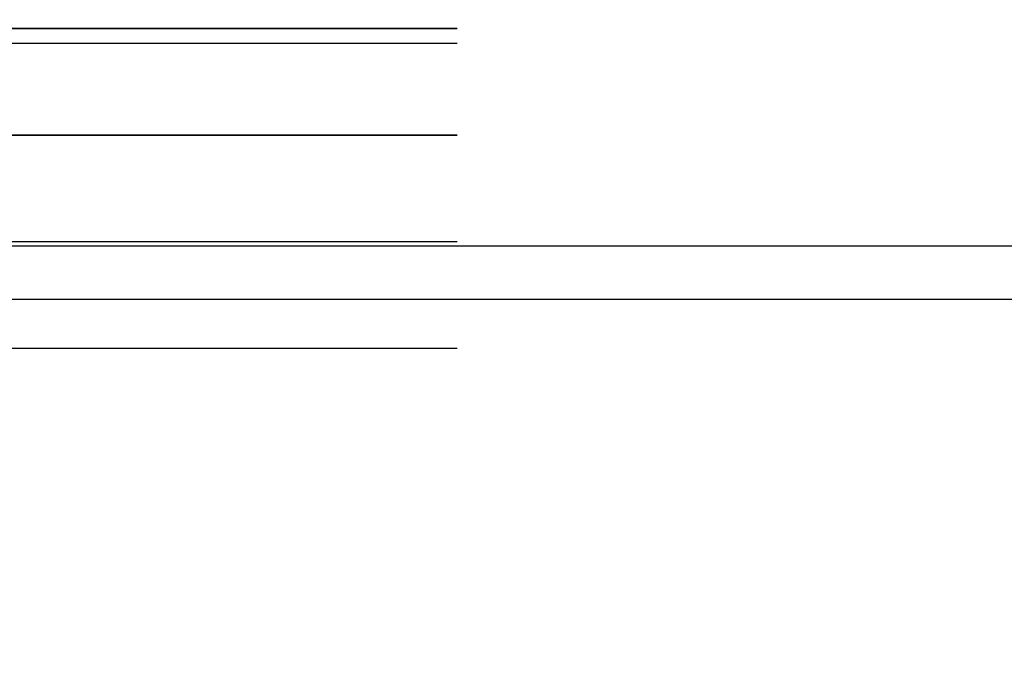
# Model space of a CAD drawing. Header units: millimetres. Extents: x -630 to 192, y -7 to 1615.
# Tile 183 of 249: x -490 to -466, y 1503 to 1520. Entities that reach past the tile are written whole.
import ezdxf

# ---------------------------------------------------------------- set-up
doc = ezdxf.new("R2010")
doc.units = ezdxf.units.MM
doc.header["$MEASUREMENT"] = 0
doc.layers.add('OVIDIO 160x80x72h', color=7, linetype='Continuous')

msp = doc.modelspace()

# ---------------------------------------------------------------- linework, layer by layer
at = {"layer": 'OVIDIO 160x80x72h', "extrusion": (1, 0, 0)}
for points in [[(1522.161, 679.061), (1522.082, 679.022), (1522, 678.985), (1521.917, 678.949), (1521.833, 678.915), (1521.747, 678.882), (1521.659, 678.852), (1521.571, 678.823), (1521.481, 678.795), (1521.389, 678.77), (1521.297, 678.747), (1521.203, 678.726), (1521.108, 678.707), (1521.012, 678.69), (1520.915, 678.676), (1520.817, 678.664), (1520.719, 678.654), (1520.62, 678.647), (1520.52, 678.642), (1520.419, 678.639), (1520.318, 678.639), (1520.217, 678.642), (1520.116, 678.647), (1520.014, 678.655), (1519.912, 678.665), (1519.81, 678.679), (1519.709, 678.694), (1519.607, 678.713), (1519.506, 678.734), (1519.406, 678.757), (1519.306, 678.784), (1519.206, 678.813), (1519.108, 678.844), (1519.01, 678.878), (1518.913, 678.915), (1518.817, 678.954), (1518.723, 678.995), (1518.629, 679.039), (1518.537, 679.085), (1518.446, 679.133), (1518.357, 679.184), (1518.269, 679.237), (1518.183, 679.291), (1518.099, 679.348), (1518.016, 679.407), (1517.935, 679.467), (1517.856, 679.529), (1517.78, 679.593), (1517.705, 679.659), (1517.632, 679.726), (1517.561, 679.794), (1517.492, 679.864), (1517.425, 679.935), (1517.361, 680.007), (1517.298, 680.08), (1517.238, 680.154), (1517.18, 680.229), (1517.124, 680.305), (1517.071, 680.381), (1517.019, 680.458), (1516.97, 680.536), (1516.923, 680.614), (1516.878, 680.692), (1516.835, 680.771), (1516.795, 680.85)], [(1516.795, 680.85), (1516.835, 680.771), (1516.878, 680.692), (1516.923, 680.614), (1516.97, 680.536), (1517.019, 680.458), (1517.071, 680.381), (1517.124, 680.305), (1517.18, 680.229), (1517.238, 680.154), (1517.298, 680.08), (1517.361, 680.007), (1517.425, 679.935), (1517.492, 679.864), (1517.561, 679.794), (1517.632, 679.726), (1517.705, 679.659), (1517.78, 679.593), (1517.856, 679.529), (1517.935, 679.467), (1518.016, 679.407), (1518.099, 679.348), (1518.183, 679.291), (1518.269, 679.237), (1518.357, 679.184), (1518.446, 679.133), (1518.537, 679.085), (1518.629, 679.039), (1518.723, 678.995), (1518.817, 678.954), (1518.913, 678.915), (1519.01, 678.878), (1519.108, 678.844), (1519.206, 678.813), (1519.306, 678.784), (1519.406, 678.757), (1519.506, 678.734), (1519.607, 678.713), (1519.709, 678.694), (1519.81, 678.679), (1519.912, 678.665), (1520.014, 678.655), (1520.116, 678.647), (1520.217, 678.642), (1520.318, 678.639), (1520.419, 678.639), (1520.52, 678.642), (1520.62, 678.647), (1520.719, 678.654), (1520.817, 678.664), (1520.915, 678.676), (1521.012, 678.69), (1521.108, 678.707), (1521.203, 678.726), (1521.297, 678.747), (1521.389, 678.77), (1521.481, 678.795), (1521.571, 678.823), (1521.659, 678.852), (1521.747, 678.882), (1521.833, 678.915), (1521.917, 678.949), (1522, 678.985), (1522.082, 679.022), (1522.161, 679.061)], [(1521.267, 680.85), (1518.169, 679.301)], [(1519.478, 682.192), (1519.488, 682.172), (1519.499, 682.152), (1519.51, 682.133), (1519.522, 682.113), (1519.534, 682.094), (1519.547, 682.074), (1519.561, 682.055), (1519.574, 682.036), (1519.589, 682.018), (1519.604, 681.999), (1519.62, 681.981), (1519.636, 681.963), (1519.652, 681.945), (1519.67, 681.928), (1519.687, 681.911), (1519.706, 681.894), (1519.724, 681.877), (1519.744, 681.861), (1519.763, 681.846), (1519.783, 681.831), (1519.804, 681.816), (1519.825, 681.802), (1519.847, 681.788), (1519.869, 681.775), (1519.891, 681.762), (1519.914, 681.75), (1519.937, 681.739), (1519.96, 681.728), (1519.984, 681.718), (1520.008, 681.708), (1520.032, 681.699), (1520.056, 681.69), (1520.081, 681.682), (1520.106, 681.675), (1520.131, 681.669), (1520.156, 681.663), (1520.181, 681.657), (1520.207, 681.653), (1520.232, 681.649), (1520.257, 681.646), (1520.283, 681.643), (1520.308, 681.641), (1520.334, 681.64), (1520.359, 681.639), (1520.384, 681.639), (1520.409, 681.64), (1520.434, 681.641), (1520.459, 681.643), (1520.484, 681.645), (1520.508, 681.648), (1520.532, 681.652), (1520.556, 681.656), (1520.58, 681.661), (1520.604, 681.666), (1520.627, 681.672), (1520.65, 681.678), (1520.672, 681.685), (1520.694, 681.692), (1520.716, 681.7), (1520.738, 681.708), (1520.759, 681.716), (1520.779, 681.725), (1520.8, 681.735), (1520.82, 681.744)], [(1520.82, 681.744), (1520.8, 681.735), (1520.779, 681.725), (1520.759, 681.716), (1520.738, 681.708), (1520.716, 681.7), (1520.694, 681.692), (1520.672, 681.685), (1520.65, 681.678), (1520.627, 681.672), (1520.604, 681.666), (1520.58, 681.661), (1520.556, 681.656), (1520.532, 681.652), (1520.508, 681.648), (1520.484, 681.645), (1520.459, 681.643), (1520.434, 681.641), (1520.409, 681.64), (1520.384, 681.639), (1520.359, 681.639), (1520.334, 681.64), (1520.308, 681.641), (1520.283, 681.643), (1520.257, 681.646), (1520.232, 681.649), (1520.207, 681.653), (1520.181, 681.657), (1520.156, 681.663), (1520.131, 681.669), (1520.106, 681.675), (1520.081, 681.682), (1520.056, 681.69), (1520.032, 681.699), (1520.008, 681.708), (1519.984, 681.718), (1519.96, 681.728), (1519.937, 681.739), (1519.914, 681.75), (1519.891, 681.762), (1519.869, 681.775), (1519.847, 681.788), (1519.825, 681.802), (1519.804, 681.816), (1519.783, 681.831), (1519.763, 681.846), (1519.744, 681.861), (1519.724, 681.877), (1519.706, 681.894), (1519.687, 681.911), (1519.67, 681.928), (1519.652, 681.945), (1519.636, 681.963), (1519.62, 681.981), (1519.604, 681.999), (1519.589, 682.018), (1519.574, 682.036), (1519.561, 682.055), (1519.547, 682.074), (1519.534, 682.094), (1519.522, 682.113), (1519.51, 682.133), (1519.499, 682.152), (1519.488, 682.172), (1519.478, 682.192)], [(1520.133, 678.646), (1518.584, 681.744)], [(1513.664, 693.819), (1519.478, 682.192)], [(1516.795, 680.85), (1519.478, 682.192)], [(1519.478, 682.192), (1513.664, 693.819)], [(1519.478, 682.192), (1516.795, 680.85)], [(1518.137, 681.521), (1512.323, 693.148)], [(1516.795, 680.85), (1510.981, 692.478)], [(1510.981, 692.478), (1516.795, 680.85)], [(1513.888, 686.664), (1516.571, 688.005)], [(1510.981, 692.478), (1513.664, 693.819)], [(1513.664, 693.819), (1510.981, 692.478)], [(1510.186, 700.776), (1507.503, 699.435)]]:
    msp.add_lwpolyline(points, dxfattribs=at)
at = {"layer": 'OVIDIO 160x80x72h'}
for points in [[(-514.438, 1519.478), (-479.438, 1519.478)], [(-479.438, 1519.478), (-514.438, 1519.478)], [(-514.438, 1519.108), (-479.438, 1519.108)], [(-514.438, 1516.795), (-479.438, 1516.795)], [(-479.438, 1516.795), (-514.438, 1516.795)], [(-528.01, 1514.012), (-219.111, 1514.012)], [(-479.438, 1514.112), (-493.648, 1514.112)], [(-528.01, 1512.67), (-219.111, 1512.67)], [(-479.438, 1511.428), (-493.648, 1511.428)]]:
    msp.add_lwpolyline(points, dxfattribs=at)
at = {"layer": 'OVIDIO 160x80x72h', "extrusion": (0, 0.894427, 0.447214)}
for points in [[(479.438, -56.361), (479.441, -56.116), (479.449, -55.87), (479.463, -55.622), (479.482, -55.372), (479.508, -55.121), (479.54, -54.868), (479.578, -54.614), (479.622, -54.359), (479.672, -54.103), (479.729, -53.847), (479.793, -53.59), (479.863, -53.334), (479.939, -53.077), (480.023, -52.821), (480.113, -52.566), (480.21, -52.311), (480.314, -52.058), (480.425, -51.806), (480.543, -51.556), (480.667, -51.308), (480.798, -51.062), (480.936, -50.819), (481.08, -50.579), (481.231, -50.341), (481.388, -50.107), (481.552, -49.877), (481.722, -49.65), (481.898, -49.427), (482.08, -49.209), (482.268, -48.995), (482.461, -48.786), (482.66, -48.582), (482.864, -48.384), (483.073, -48.19), (483.286, -48.003), (483.505, -47.821), (483.727, -47.645), (483.954, -47.475), (484.185, -47.311), (484.419, -47.154), (484.656, -47.003), (484.897, -46.858), (485.14, -46.72), (485.386, -46.589), (485.634, -46.465), (485.884, -46.348), (486.136, -46.237), (486.389, -46.133), (486.643, -46.036), (486.899, -45.945), (487.155, -45.862), (487.411, -45.785), (487.668, -45.715), (487.924, -45.652), (488.181, -45.595), (488.436, -45.544), (488.691, -45.5), (488.945, -45.462), (489.198, -45.431), (489.45, -45.405), (489.699, -45.385), (489.948, -45.371), (490.194, -45.363), (490.438, -45.361)], [(490.438, -45.361), (490.194, -45.363), (489.948, -45.371), (489.699, -45.385), (489.45, -45.405), (489.198, -45.431), (488.945, -45.462), (488.691, -45.5), (488.436, -45.544), (488.181, -45.595), (487.924, -45.652), (487.668, -45.715), (487.411, -45.785), (487.155, -45.862), (486.899, -45.945), (486.643, -46.036), (486.389, -46.133), (486.136, -46.237), (485.884, -46.348), (485.634, -46.465), (485.386, -46.589), (485.14, -46.72), (484.897, -46.858), (484.656, -47.003), (484.419, -47.154), (484.185, -47.311), (483.954, -47.475), (483.727, -47.645), (483.505, -47.821), (483.286, -48.003), (483.073, -48.19), (482.864, -48.384), (482.66, -48.582), (482.461, -48.786), (482.268, -48.995), (482.08, -49.209), (481.898, -49.427), (481.722, -49.65), (481.552, -49.877), (481.388, -50.107), (481.231, -50.341), (481.08, -50.579), (480.936, -50.819), (480.798, -51.062), (480.667, -51.308), (480.543, -51.556), (480.425, -51.806), (480.314, -52.058), (480.21, -52.311), (480.113, -52.566), (480.023, -52.821), (479.939, -53.077), (479.863, -53.334), (479.793, -53.59), (479.729, -53.847), (479.672, -54.103), (479.622, -54.359), (479.578, -54.614), (479.54, -54.868), (479.508, -55.121), (479.482, -55.372), (479.463, -55.622), (479.449, -55.87), (479.441, -56.116), (479.438, -56.361)], [(490.438, -45.361), (490.174, -45.364), (489.908, -45.373), (489.642, -45.389), (489.375, -45.412), (489.108, -45.441), (488.841, -45.477), (488.574, -45.52), (488.308, -45.569), (488.042, -45.625), (487.777, -45.687), (487.514, -45.756), (487.251, -45.832), (486.991, -45.915), (486.732, -46.003), (486.476, -46.099), (486.222, -46.2), (485.971, -46.308), (485.723, -46.422), (485.477, -46.543), (485.235, -46.669), (484.997, -46.8), (484.762, -46.938), (484.532, -47.081), (484.305, -47.229), (484.083, -47.382), (483.865, -47.54), (483.652, -47.703), (483.443, -47.871), (483.24, -48.043), (483.041, -48.219), (482.848, -48.399), (482.66, -48.582), (482.476, -48.77), (482.296, -48.964), (482.12, -49.162), (481.948, -49.366), (481.781, -49.574), (481.618, -49.787), (481.46, -50.005), (481.306, -50.228), (481.158, -50.454), (481.015, -50.685), (480.878, -50.919), (480.746, -51.158), (480.62, -51.4), (480.5, -51.645), (480.386, -51.893), (480.278, -52.145), (480.176, -52.399), (480.081, -52.655), (479.992, -52.913), (479.91, -53.174), (479.834, -53.436), (479.765, -53.7), (479.702, -53.964), (479.646, -54.23), (479.597, -54.497), (479.555, -54.763), (479.519, -55.031), (479.489, -55.298), (479.467, -55.564), (479.451, -55.831), (479.441, -56.096), (479.438, -56.361)], [(490.438, -45.361), (490.194, -45.363), (489.948, -45.371), (489.699, -45.385), (489.45, -45.405), (489.198, -45.431), (488.945, -45.462), (488.691, -45.5), (488.436, -45.544), (488.181, -45.595), (487.924, -45.652), (487.668, -45.715), (487.411, -45.785), (487.155, -45.862), (486.899, -45.945), (486.643, -46.036), (486.389, -46.133), (486.136, -46.237), (485.884, -46.348), (485.634, -46.465), (485.386, -46.589), (485.14, -46.72), (484.897, -46.858), (484.656, -47.003), (484.419, -47.154), (484.185, -47.311), (483.954, -47.475), (483.727, -47.645), (483.505, -47.821), (483.286, -48.003), (483.073, -48.19), (482.864, -48.384), (482.66, -48.582), (482.461, -48.786), (482.268, -48.995), (482.08, -49.209), (481.898, -49.427), (481.722, -49.65), (481.552, -49.877), (481.388, -50.107), (481.231, -50.341), (481.08, -50.579), (480.936, -50.819), (480.798, -51.062), (480.667, -51.308), (480.543, -51.556), (480.425, -51.806), (480.314, -52.058), (480.21, -52.311), (480.113, -52.566), (480.023, -52.821), (479.939, -53.077), (479.863, -53.334), (479.793, -53.59), (479.729, -53.847), (479.672, -54.103), (479.622, -54.359), (479.578, -54.614), (479.54, -54.868), (479.508, -55.121), (479.482, -55.372), (479.463, -55.622), (479.449, -55.87), (479.441, -56.116), (479.438, -56.361)], [(479.438, -56.361), (479.441, -56.116), (479.449, -55.87), (479.463, -55.622), (479.482, -55.372), (479.508, -55.121), (479.54, -54.868), (479.578, -54.614), (479.622, -54.359), (479.672, -54.103), (479.729, -53.847), (479.793, -53.59), (479.863, -53.334), (479.939, -53.077), (480.023, -52.821), (480.113, -52.566), (480.21, -52.311), (480.314, -52.058), (480.425, -51.806), (480.543, -51.556), (480.667, -51.308), (480.798, -51.062), (480.936, -50.819), (481.08, -50.579), (481.231, -50.341), (481.388, -50.107), (481.552, -49.877), (481.722, -49.65), (481.898, -49.427), (482.08, -49.209), (482.268, -48.995), (482.461, -48.786), (482.66, -48.582), (482.864, -48.384), (483.073, -48.19), (483.286, -48.003), (483.505, -47.821), (483.727, -47.645), (483.954, -47.475), (484.185, -47.311), (484.419, -47.154), (484.656, -47.003), (484.897, -46.858), (485.14, -46.72), (485.386, -46.589), (485.634, -46.465), (485.884, -46.348), (486.136, -46.237), (486.389, -46.133), (486.643, -46.036), (486.899, -45.945), (487.155, -45.862), (487.411, -45.785), (487.668, -45.715), (487.924, -45.652), (488.181, -45.595), (488.436, -45.544), (488.691, -45.5), (488.945, -45.462), (489.198, -45.431), (489.45, -45.405), (489.699, -45.385), (489.948, -45.371), (490.194, -45.363), (490.438, -45.361)]]:
    msp.add_lwpolyline(points, dxfattribs=at)
at = {"layer": 'OVIDIO 160x80x72h', "extrusion": (0, 1, 0)}
for points in [[(219.111, 718.457), (517.444, 718.457)], [(517.444, 718.457), (219.111, 718.457)], [(219.111, 717.786), (517.444, 717.786)], [(517.444, 717.786), (219.111, 717.786)]]:
    msp.add_lwpolyline(points, dxfattribs=at)

doc.saveas('drawing.dxf')
